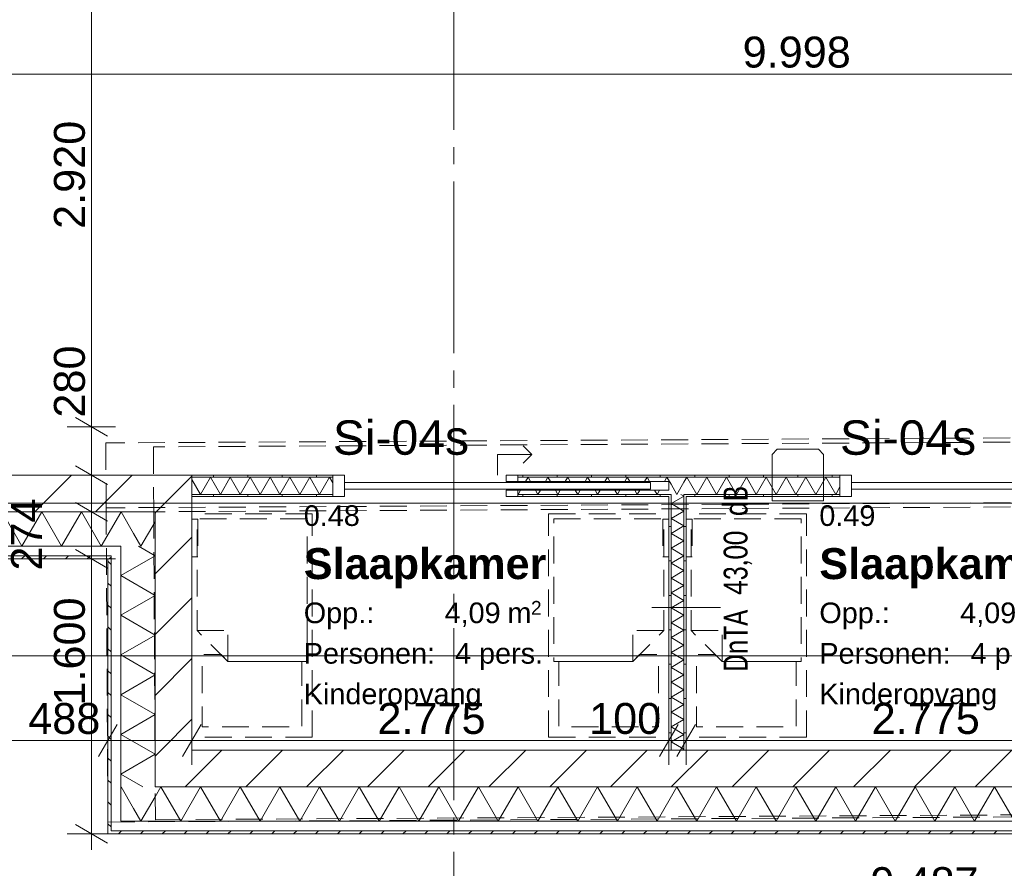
# Model space of a CAD drawing. Header units: millimetres. Extents: x 10 to 584, y 10 to 831.
# Tile 65 of 79: x 413 to 470, y 549 to 599. Entities that reach past the tile are written whole.
import ezdxf
from ezdxf.xclip import XClip

# ---------------------------------------------------------------- set-up
doc = ezdxf.new("R2010")
doc.units = ezdxf.units.MM
doc.header["$MEASUREMENT"] = 0
doc.header["$XCLIPFRAME"] = 0
doc.linetypes.add('B0204', pattern=[13, 10, -1, 1, -1])
doc.linetypes.add('B0701', pattern=[2.3412, 1.56, -0.7812])
for name, color, linetype in [('21 Buitenwanden', 7, 'Continuous'), ('21 Buitenwanden Doorsnede-arcering', 7, 'Continuous'), ('21 Buitenwanden Laagscheidingslijnen', 7, 'Continuous'), ('22 NC Binnenwanden', 7, 'Continuous'), ('22 NC Binnenwanden Deuren', 7, 'Continuous'), ('22 NC Binnenwanden Deurlabels', 7, 'Continuous'), ('22 NC Binnenwanden Doorsnede-arcering', 7, 'Continuous'), ('22 NC Binnenwanden Laagscheidingslijnen', 7, 'Continuous'), ('23 Vloeren', 7, 'Continuous'), ('24 Trappen', 7, 'Continuous'), ('28 Draagconstructies', 7, 'Continuous'), ('73 Keuken', 7, 'Continuous'), ('82 Interieur', 7, 'Continuous'), ('A Stramien', 7, 'Continuous'), ('Maatvoering 1_ 50_100', 7, 'Continuous'), ('Tekst_dim 1_ 50_100', 7, 'Continuous'), ('Z Ruimtefuncties', 7, 'Continuous')]:
    doc.layers.add(name, color=color, linetype=linetype)
doc.styles.add('GENERATED_STYLE_1', font='txt')
doc.styles.add('GENERATED_STYLE_2', font='txt')
doc.styles.add('GENERATED_STYLE_3', font='txt')
pattern_1 = [(45, (78, 259.1879), (-0.6363961, 0.6363961), [])]
pattern_2 = [(45, (78, 259.188), (-1.767767, 1.767767), [])]
pattern_3 = [(90, (78, 259.1879), (-2, 0), [])]
pattern_4 = [(180, (78, 259.1879), (0, 2), [])]

# ---------------------------------------------------------------- blocks, each defined once
blk = doc.blocks.new('*X3')
at = {"layer": '21 Buitenwanden Doorsnede-arcering', "color": 7, "linetype": 'Continuous', "lineweight": 0}
for p in [(418.61, 554.002), (419.359, 552.797)]:
    blk.add_line(p, (418.637, 554.048), dxfattribs=at)
blk = doc.blocks.new('*X4')
at = {"layer": '21 Buitenwanden Doorsnede-arcering', "color": 7, "linetype": 'Continuous', "lineweight": 0}
for q in [(420.61, 553.466), (419.359, 552.797)]:
    blk.add_line((419.791, 552.048), q, dxfattribs=at)
blk = doc.blocks.new('*X5')
at = {"layer": '21 Buitenwanden Doorsnede-arcering', "color": 7, "linetype": 'Continuous', "lineweight": 0}
for p, q in [((420.61, 553.466), (420.946, 554.048)), ((422.101, 552.048), (420.946, 554.048)), ((422.101, 552.048), (423.255, 554.048)), ((424.41, 552.048), (423.255, 554.048)), ((424.41, 552.048), (425.565, 554.048)), ((426.72, 552.048), (425.565, 554.048)), ((426.72, 552.048), (427.874, 554.048)), ((429.029, 552.048), (427.874, 554.048)), ((429.029, 552.048), (430.184, 554.048)), ((431.338, 552.048), (430.184, 554.048)), ((431.338, 552.048), (432.493, 554.048)), ((433.648, 552.048), (432.493, 554.048)), ((433.648, 552.048), (434.802, 554.048)), ((435.957, 552.048), (434.802, 554.048)), ((435.957, 552.048), (437.112, 554.048)), ((438.267, 552.048), (437.112, 554.048)), ((438.267, 552.048), (439.421, 554.048)), ((440.576, 552.048), (439.421, 554.048)), ((440.576, 552.048), (441.731, 554.048)), ((442.885, 552.048), (441.731, 554.048)), ((442.885, 552.048), (444.04, 554.048)), ((445.195, 552.048), (444.04, 554.048)), ((445.195, 552.048), (446.349, 554.048)), ((447.504, 552.048), (446.349, 554.048)), ((447.504, 552.048), (448.659, 554.048)), ((449.814, 552.048), (448.659, 554.048)), ((449.814, 552.048), (450.968, 554.048)), ((452.123, 552.048), (450.968, 554.048)), ((452.123, 552.048), (453.278, 554.048)), ((454.432, 552.048), (453.278, 554.048)), ((454.432, 552.048), (455.587, 554.048)), ((456.742, 552.048), (455.587, 554.048)), ((456.742, 552.048), (457.896, 554.048)), ((459.051, 552.048), (457.896, 554.048)), ((459.051, 552.048), (460.206, 554.048)), ((461.361, 552.048), (460.206, 554.048)), ((461.361, 552.048), (462.515, 554.048)), ((463.67, 552.048), (462.515, 554.048)), ((463.67, 552.048), (464.825, 554.048)), ((465.979, 552.048), (464.825, 554.048)), ((465.979, 552.048), (467.134, 554.048)), ((468.289, 552.048), (467.134, 554.048)), ((468.289, 552.048), (469.443, 554.048)), ((470.598, 552.048), (469.443, 554.048))]:
    blk.add_line(p, q, dxfattribs=at)
blk = doc.blocks.new('*X9')
at = {"layer": '21 Buitenwanden Doorsnede-arcering', "color": 7, "linetype": 'Continuous', "lineweight": 0}
for q in [(420.61, 569.466), (419.359, 568.797)]:
    blk.add_line((419.791, 568.048), q, dxfattribs=at)
blk = doc.blocks.new('*X10')
at = {"layer": '21 Buitenwanden Doorsnede-arcering', "color": 7, "linetype": 'Continuous', "lineweight": 0}
for p, q in [((368.985, 568.048), (370.139, 570.048)), ((371.294, 568.048), (370.139, 570.048)), ((371.294, 568.048), (372.449, 570.048)), ((373.603, 568.048), (372.449, 570.048)), ((373.603, 568.048), (374.758, 570.048)), ((375.913, 568.048), (374.758, 570.048)), ((375.913, 568.048), (377.067, 570.048)), ((378.222, 568.048), (377.067, 570.048)), ((378.222, 568.048), (379.377, 570.048)), ((380.532, 568.048), (379.377, 570.048)), ((380.532, 568.048), (381.686, 570.048)), ((382.841, 568.048), (381.686, 570.048)), ((382.841, 568.048), (383.996, 570.048)), ((385.15, 568.048), (383.996, 570.048)), ((385.15, 568.048), (386.305, 570.048)), ((387.46, 568.048), (386.305, 570.048)), ((387.46, 568.048), (388.614, 570.048)), ((389.769, 568.048), (388.614, 570.048)), ((389.769, 568.048), (390.924, 570.048)), ((392.079, 568.048), (390.924, 570.048)), ((392.079, 568.048), (393.233, 570.048)), ((394.388, 568.048), (393.233, 570.048)), ((394.388, 568.048), (395.543, 570.048)), ((396.697, 568.048), (395.543, 570.048)), ((396.697, 568.048), (397.852, 570.048)), ((399.007, 568.048), (397.852, 570.048)), ((399.007, 568.048), (400.161, 570.048)), ((401.316, 568.048), (400.161, 570.048)), ((401.316, 568.048), (402.471, 570.048)), ((403.626, 568.048), (402.471, 570.048)), ((403.626, 568.048), (404.78, 570.048)), ((405.935, 568.048), (404.78, 570.048)), ((405.935, 568.048), (407.09, 570.048)), ((408.244, 568.048), (407.09, 570.048)), ((408.244, 568.048), (409.399, 570.048)), ((410.554, 568.048), (409.399, 570.048)), ((410.554, 568.048), (411.708, 570.048)), ((412.863, 568.048), (411.708, 570.048)), ((412.863, 568.048), (414.018, 570.048)), ((415.173, 568.048), (414.018, 570.048)), ((415.173, 568.048), (416.327, 570.048)), ((417.482, 568.048), (416.327, 570.048)), ((417.482, 568.048), (418.61, 570.002)), ((368.985, 568.048), (368, 569.753))]:
    blk.add_line(p, q, dxfattribs=at)
blk = doc.blocks.new('*X11')
at = {"layer": '21 Buitenwanden Doorsnede-arcering', "color": 7, "linetype": 'Continuous', "lineweight": 0}
for p in [(418.61, 570.002), (419.359, 568.797)]:
    blk.add_line(p, (418.637, 570.048), dxfattribs=at)
blk = doc.blocks.new('*X242')
at = {"layer": '22 NC Binnenwanden Doorsnede-arcering', "color": 7, "linetype": 'Continuous', "lineweight": 0}
for p, q in [((423.255, 571.063), (422.75, 571.938)), ((423.255, 571.063), (423.833, 572.063)), ((424.41, 571.063), (423.833, 572.063)), ((424.41, 571.063), (424.987, 572.063)), ((425.565, 571.063), (424.987, 572.063)), ((425.565, 571.063), (426.142, 572.063)), ((426.72, 571.063), (426.142, 572.063)), ((426.72, 571.063), (427.297, 572.063)), ((427.874, 571.063), (427.297, 572.063)), ((427.874, 571.063), (428.452, 572.063)), ((429.029, 571.063), (428.452, 572.063)), ((429.029, 571.063), (429.606, 572.063)), ((430.184, 571.063), (429.606, 572.063)), ((430.184, 571.063), (430.761, 572.063)), ((430.955, 571.727), (430.761, 572.063))]:
    blk.add_line(p, q, dxfattribs=at)
blk = doc.blocks.new('*X243')
at = {"layer": '22 NC Binnenwanden Doorsnede-arcering', "color": 7, "linetype": 'Continuous', "lineweight": 0}
for p, q in [((442.164, 571.813), (442.308, 572.063)), ((442.452, 571.813), (442.308, 572.063)), ((443.318, 571.813), (443.463, 572.063)), ((443.607, 571.813), (443.463, 572.063)), ((444.473, 571.813), (444.617, 572.063)), ((444.762, 571.813), (444.617, 572.063)), ((445.628, 571.813), (445.772, 572.063)), ((445.916, 571.813), (445.772, 572.063)), ((446.782, 571.813), (446.927, 572.063)), ((447.071, 571.813), (446.927, 572.063)), ((447.937, 571.813), (448.081, 572.063)), ((448.226, 571.813), (448.081, 572.063)), ((449.092, 571.813), (449.236, 572.063)), ((449.381, 571.813), (449.236, 572.063)), ((450.247, 571.813), (450.391, 572.063)), ((450.625, 571.657), (450.391, 572.063)), ((441.731, 571.063), (441.705, 571.107)), ((441.731, 571.063), (441.875, 571.313)), ((442.885, 571.063), (442.741, 571.313)), ((442.885, 571.063), (443.03, 571.313)), ((444.04, 571.063), (443.896, 571.313)), ((444.04, 571.063), (444.184, 571.313)), ((445.195, 571.063), (445.05, 571.313)), ((445.195, 571.063), (445.339, 571.313)), ((446.349, 571.063), (446.205, 571.313)), ((446.349, 571.063), (446.494, 571.313)), ((447.504, 571.063), (447.36, 571.313)), ((447.504, 571.063), (447.648, 571.313)), ((448.659, 571.063), (448.515, 571.313)), ((448.659, 571.063), (448.803, 571.313)), ((449.814, 571.063), (449.669, 571.313)), ((449.814, 571.063), (449.958, 571.313))]:
    blk.add_line(p, q, dxfattribs=at)
blk = doc.blocks.new('*X244')
at = {"layer": '22 NC Binnenwanden Doorsnede-arcering', "color": 7, "linetype": 'Continuous', "lineweight": 0}
for q in [(450.625, 571.657), (451.375, 571.767)]:
    blk.add_line((450.968, 571.063), q, dxfattribs=at)
blk = doc.blocks.new('*X245')
at = {"layer": '22 NC Binnenwanden Doorsnede-arcering', "color": 7, "linetype": 'Continuous', "lineweight": 0}
for p, q in [((451.375, 571.767), (451.546, 572.063)), ((452.123, 571.063), (451.546, 572.063)), ((452.123, 571.063), (452.7, 572.063)), ((453.278, 571.063), (452.7, 572.063)), ((453.278, 571.063), (453.855, 572.063)), ((454.432, 571.063), (453.855, 572.063)), ((454.432, 571.063), (455.01, 572.063)), ((455.587, 571.063), (455.01, 572.063)), ((455.587, 571.063), (456.164, 572.063)), ((456.742, 571.063), (456.164, 572.063)), ((456.742, 571.063), (457.319, 572.063)), ((457.896, 571.063), (457.319, 572.063)), ((457.896, 571.063), (458.474, 572.063)), ((459.051, 571.063), (458.474, 572.063)), ((459.051, 571.063), (459.629, 572.063)), ((460.206, 571.063), (459.629, 572.063)), ((460.206, 571.063), (460.455, 571.494))]:
    blk.add_line(p, q, dxfattribs=at)
blk = doc.blocks.new('*X257')
at = {"layer": '22 NC Binnenwanden Doorsnede-arcering', "color": 7, "linetype": 'Continuous', "lineweight": 0}
for q in [(451.192, 571.063), (451.342, 570.938)]:
    blk.add_line((451.375, 570.957), q, dxfattribs=at)
blk = doc.blocks.new('*X258')
at = {"layer": '22 NC Binnenwanden Doorsnede-arcering', "color": 7, "linetype": 'Continuous', "lineweight": 0}
for p, q in [((451.342, 570.938), (450.625, 570.524)), ((451.375, 570.091), (450.625, 570.524)), ((451.375, 570.091), (450.625, 569.658)), ((451.375, 569.225), (450.625, 569.658)), ((451.375, 569.225), (450.625, 568.792)), ((451.375, 568.359), (450.625, 568.792)), ((451.375, 568.359), (450.625, 567.926)), ((451.375, 567.493), (450.625, 567.926)), ((451.375, 567.493), (450.625, 567.06)), ((451.375, 566.627), (450.625, 567.06)), ((451.375, 566.627), (450.625, 566.194)), ((451.375, 565.761), (450.625, 566.194)), ((451.375, 565.761), (450.625, 565.328)), ((451.375, 564.895), (450.625, 565.328)), ((451.375, 564.895), (450.625, 564.462)), ((451.375, 564.029), (450.625, 564.462)), ((451.375, 564.029), (450.625, 563.596)), ((451.375, 563.163), (450.625, 563.596)), ((451.375, 563.163), (450.625, 562.73)), ((451.375, 562.297), (450.625, 562.73)), ((451.375, 562.297), (450.625, 561.864)), ((451.375, 561.431), (450.625, 561.864)), ((451.375, 561.431), (450.625, 560.998)), ((451.375, 560.565), (450.625, 560.998)), ((451.375, 560.565), (450.625, 560.132)), ((451.375, 559.699), (450.625, 560.132)), ((451.375, 559.699), (450.625, 559.266)), ((451.375, 558.833), (450.625, 559.266)), ((451.375, 558.833), (450.625, 558.4)), ((451.375, 557.967), (450.625, 558.4)), ((451.375, 557.967), (450.625, 557.534)), ((451.375, 557.101), (450.625, 557.534)), ((451.375, 557.101), (450.625, 556.668)), ((451.375, 556.235), (450.625, 556.668)), ((451.375, 556.235), (451.294, 556.188))]:
    blk.add_line(p, q, dxfattribs=at)
blk = doc.blocks.new('*X426')
at = {"layer": '21 Buitenwanden Doorsnede-arcering', "color": 7, "linetype": 'Continuous', "lineweight": 0}
for p, q in [((419.649, 568.048), (420.61, 567.493)), ((418.61, 566.338), (420.61, 567.493)), ((418.61, 566.338), (420.61, 565.184)), ((418.61, 564.029), (420.61, 565.184)), ((418.61, 564.029), (420.61, 562.874)), ((418.61, 561.719), (420.61, 562.874)), ((418.61, 561.719), (420.61, 560.565)), ((418.61, 559.41), (420.61, 560.565)), ((418.61, 559.41), (420.61, 558.255)), ((418.61, 557.101), (420.61, 558.255)), ((418.61, 557.101), (420.61, 555.946)), ((418.61, 554.791), (420.61, 555.946)), ((418.61, 554.791), (419.897, 554.048))]:
    blk.add_line(p, q, dxfattribs=at)
blk = doc.blocks.new('Drawing_2_2', base_point=(78, 259.188))
at = {"layer": '21 Buitenwanden Doorsnede-arcering', "linetype": 'Continuous', "lineweight": 0, "true_color": 0x000000}
h = blk.add_hatch(dxfattribs=at)
h.set_pattern_fill('130_Kalkzandsteen_0002', color=18, style=0, pattern_type=2)
h.set_pattern_definition(pattern_2)
h.paths.add_polyline_path([(420.61, 572.188), (366, 572.188), (366, 570.048), (420.61, 570.048)])
h = blk.add_hatch(dxfattribs=at)
h.set_pattern_fill('130_Kalkzandsteen_0002', color=18, style=0, pattern_type=2)
h.set_pattern_definition(pattern_2)
h.paths.add_polyline_path([(420.61, 570.048), (422.75, 570.048), (422.75, 572.188)])
h = blk.add_hatch(dxfattribs=at)
h.set_pattern_fill('130_Kalkzandsteen_0002', color=18, style=0, pattern_type=2)
h.set_pattern_definition(pattern_2)
h.paths.add_polyline_path([(420.61, 572.188), (420.61, 570.048), (422.75, 572.188)])
h = blk.add_hatch(dxfattribs=at)
h.set_pattern_fill('130_Kalkzandsteen_0002', color=18, style=0, pattern_type=2)
h.set_pattern_definition(pattern_2)
h.paths.add_polyline_path([(422.75, 556.188), (422.75, 570.048), (420.61, 570.048), (420.61, 556.188)])
h = blk.add_hatch(dxfattribs=at)
h.set_pattern_fill('310_Naaldhout__01__0002', color=18, style=0, pattern_type=2)
h.set_pattern_definition(pattern_1)
h.paths.add_polyline_path([(417.87, 567.488), (368.74, 567.488), (368.74, 567.308), (417.87, 567.308)])
h = blk.add_hatch(dxfattribs=at)
h.set_pattern_fill('310_Naaldhout__01__0002', color=18, style=0, pattern_type=2)
h.set_pattern_definition(pattern_1)
h.paths.add_polyline_path([(417.87, 567.308), (418.05, 567.308), (418.05, 567.488)])
h = blk.add_hatch(dxfattribs=at)
h.set_pattern_fill('310_Naaldhout__01__0002', color=18, style=0, pattern_type=2)
h.set_pattern_definition(pattern_1)
h.paths.add_polyline_path([(417.87, 567.488), (417.87, 567.308), (418.05, 567.488)])
h = blk.add_hatch(dxfattribs=at)
h.set_pattern_fill('310_Naaldhout__01__0002', color=18, style=0, pattern_type=2)
h.set_pattern_definition([(315, (78, 259.1879), (0.6363961, 0.6363961), [])])
h.paths.add_polyline_path([(418.05, 551.488), (418.05, 567.308), (417.87, 567.308), (417.87, 551.488)])
h = blk.add_hatch(dxfattribs=at)
h.set_pattern_fill('130_Kalkzandsteen_0002', color=18, style=0, pattern_type=2)
h.set_pattern_definition(pattern_2)
h.paths.add_polyline_path([(420.61, 556.188), (420.61, 554.048), (422.75, 556.188)])
h = blk.add_hatch(dxfattribs=at)
h.set_pattern_fill('130_Kalkzandsteen_0002', color=18, style=0, pattern_type=2)
h.set_pattern_definition(pattern_2)
h.paths.add_polyline_path([(422.75, 556.188), (420.61, 554.048), (422.75, 554.048)])
h = blk.add_hatch(dxfattribs=at)
h.set_pattern_fill('130_Kalkzandsteen_0002', color=18, style=0, pattern_type=2)
h.set_pattern_definition(pattern_2)
h.paths.add_polyline_path([(422.75, 554.048), (507.86, 554.048), (507.86, 556.188), (422.75, 556.188)])
h = blk.add_hatch(dxfattribs=at)
h.set_pattern_fill('310_Naaldhout__01__0002', color=18, style=0, pattern_type=2)
h.set_pattern_definition(pattern_1)
h.paths.add_polyline_path([(417.87, 551.488), (417.87, 551.308), (418.05, 551.488)])
h = blk.add_hatch(dxfattribs=at)
h.set_pattern_fill('310_Naaldhout__01__0002', color=18, style=0, pattern_type=2)
h.set_pattern_definition(pattern_1)
h.paths.add_polyline_path([(417.87, 551.308), (418.05, 551.308), (418.05, 551.488)])
h = blk.add_hatch(dxfattribs=at)
h.set_pattern_fill('310_Naaldhout__01__0002', color=18, style=0, pattern_type=2)
h.set_pattern_definition(pattern_1)
h.paths.add_polyline_path([(418.05, 551.488), (418.05, 551.308), (507.86, 551.308), (507.86, 551.488)])
at = {"layer": '22 NC Binnenwanden Doorsnede-arcering', "linetype": 'Continuous', "lineweight": 0, "true_color": 0x000000}
h = blk.add_hatch(dxfattribs=at)
h.set_pattern_fill('930_Lijnen_vert_200_0002', color=18, style=0, pattern_type=2)
h.set_pattern_definition(pattern_3)
h.paths.add_polyline_path([(422.75, 572.063), (430.955, 572.063), (430.955, 572.188), (422.75, 572.188)])
h = blk.add_hatch(dxfattribs=at)
h.set_pattern_fill('930_Lijnen_vert_200_0002', color=18, style=0, pattern_type=2)
h.set_pattern_definition(pattern_3)
h.paths.add_polyline_path([(441.705, 572.063), (460.455, 572.063), (460.455, 572.188), (441.705, 572.188)])
h = blk.add_hatch(dxfattribs=at)
h.set_pattern_fill('930_Lijnen_vert_200_0002', color=18, style=0, pattern_type=2)
h.set_pattern_definition(pattern_3)
h.paths.add_polyline_path([(422.75, 571.063), (422.75, 570.938), (430.955, 570.938), (430.955, 571.063)])
h = blk.add_hatch(dxfattribs=at)
h.set_pattern_fill('930_Lijnen_vert_200_0002', color=18, style=0, pattern_type=2)
h.set_pattern_definition(pattern_3)
h.paths.add_polyline_path([(441.705, 571.063), (441.705, 570.938), (450.5, 570.938), (450.5, 571.063)])
h = blk.add_hatch(dxfattribs=at)
h.set_pattern_fill('930_Lijnen_vert_200_0002', color=18, style=0, pattern_type=2)
h.set_pattern_definition(pattern_3)
h.paths.add_polyline_path([(450.625, 571.063), (450.5, 571.063), (450.5, 570.938), (450.625, 570.938)])
h = blk.add_hatch(dxfattribs=at)
h.set_pattern_fill('930_Lijnen_vert_200_0002', color=18, style=0, pattern_type=2)
h.set_pattern_definition(pattern_4)
h.paths.add_polyline_path([(450.625, 556.188), (450.625, 570.938), (450.5, 570.938), (450.5, 556.188)])
h = blk.add_hatch(dxfattribs=at)
h.set_pattern_fill('930_Lijnen_vert_200_0002', color=18, style=0, pattern_type=2)
h.set_pattern_definition(pattern_3)
h.paths.add_polyline_path([(451.5, 571.063), (451.375, 571.063), (451.375, 570.938), (451.5, 570.938)])
h = blk.add_hatch(dxfattribs=at)
h.set_pattern_fill('930_Lijnen_vert_200_0002', color=18, style=0, pattern_type=2)
h.set_pattern_definition(pattern_4)
h.paths.add_polyline_path([(451.5, 556.188), (451.5, 570.938), (451.375, 570.938), (451.375, 556.188)])
h = blk.add_hatch(dxfattribs=at)
h.set_pattern_fill('930_Lijnen_vert_200_0002', color=18, style=0, pattern_type=2)
h.set_pattern_definition(pattern_3)
h.paths.add_polyline_path([(451.5, 571.063), (451.5, 570.938), (460.455, 570.938), (460.455, 571.063)])
at = {"layer": '21 Buitenwanden', "color": 3, "linetype": 'Continuous', "lineweight": 0, "flags": 128}
for points in [[(422.75, 572.188), (366, 572.188)], [(422.75, 572.188), (422.75, 570.048)], [(422.75, 556.188), (422.75, 570.048)], [(507.86, 556.188), (422.75, 556.188)]]:
    blk.add_lwpolyline(points, dxfattribs=at)
at = {"layer": '21 Buitenwanden', "color": 2, "linetype": 'Continuous', "lineweight": 0, "flags": 128}
for points in [[(368.74, 567.308), (417.87, 567.308)], [(417.87, 567.308), (417.87, 551.488)], [(417.87, 551.308), (417.87, 551.488)], [(417.87, 551.308), (507.86, 551.308)]]:
    blk.add_lwpolyline(points, dxfattribs=at)
at = {"layer": '21 Buitenwanden Laagscheidingslijnen', "color": 3, "linetype": 'Continuous', "lineweight": 0}
for p, q in [((368, 570.048), (420.61, 570.048)), ((420.61, 568.048), (420.61, 570.048)), ((420.61, 568.048), (420.61, 570.048)), ((420.61, 568.048), (420.61, 556.188)), ((420.61, 556.188), (420.61, 554.048)), ((420.61, 556.188), (420.61, 554.048)), ((420.61, 554.048), (422.75, 554.048)), ((422.75, 554.048), (507.86, 554.048))]:
    blk.add_line(p, q, dxfattribs=at)
at = {"layer": '21 Buitenwanden Laagscheidingslijnen', "color": 1, "linetype": 'Continuous', "lineweight": 0}
for p, q in [((368.56, 568.048), (418.61, 568.048)), ((418.61, 567.488), (418.61, 568.048)), ((418.61, 567.488), (418.61, 568.048)), ((418.61, 567.488), (418.61, 554.048)), ((418.61, 554.048), (418.61, 552.048)), ((418.61, 554.048), (418.61, 552.048)), ((418.61, 552.048), (420.61, 552.048)), ((420.61, 552.048), (507.86, 552.048))]:
    blk.add_line(p, q, dxfattribs=at)
at = {"layer": '21 Buitenwanden Laagscheidingslijnen', "color": 2, "linetype": 'Continuous', "lineweight": 0}
for p, q in [((368.74, 567.488), (418.05, 567.488)), ((418.05, 567.308), (418.05, 567.488)), ((418.05, 567.308), (418.05, 567.488)), ((418.05, 567.308), (418.05, 552.048)), ((418.05, 552.048), (418.05, 551.488)), ((418.05, 552.048), (418.05, 551.488)), ((418.05, 551.488), (418.61, 551.488)), ((418.61, 551.488), (507.86, 551.488))]:
    blk.add_line(p, q, dxfattribs=at)
at = {"layer": '22 NC Binnenwanden', "color": 1, "linetype": 'Continuous', "lineweight": 0}
for p, q in [((430.955, 572.188), (430.955, 572.063)), ((430.955, 572.063), (430.955, 571.063)), ((441.705, 572.188), (441.705, 572.063)), ((441.705, 572.063), (441.705, 571.813)), ((441.705, 571.813), (450.495, 571.813)), ((450.495, 571.813), (450.495, 571.313)), ((460.455, 572.188), (460.455, 572.063)), ((460.455, 572.063), (460.455, 571.063)), ((450.495, 571.313), (441.705, 571.313)), ((441.705, 571.313), (441.705, 571.063)), ((430.955, 571.063), (430.955, 570.938)), ((441.705, 571.063), (441.705, 570.938)), ((460.455, 571.063), (460.455, 570.938))]:
    blk.add_line(p, q, dxfattribs=at)
at = {"layer": '22 NC Binnenwanden', "color": 1, "linetype": 'Continuous', "lineweight": 0, "flags": 128}
for points in [[(430.955, 572.188), (422.75, 572.188)], [(422.75, 572.188), (422.75, 570.938)], [(460.455, 572.188), (441.705, 572.188)], [(422.75, 570.938), (430.955, 570.938)], [(441.705, 570.938), (450.5, 570.938)], [(450.5, 570.938), (450.5, 556.188)], [(451.5, 570.938), (460.455, 570.938)], [(451.5, 556.188), (451.5, 570.938)], [(450.625, 556.188), (450.5, 556.188)], [(451.375, 556.188), (450.625, 556.188)], [(451.5, 556.188), (451.375, 556.188)]]:
    blk.add_lwpolyline(points, dxfattribs=at)
at = {"layer": '22 NC Binnenwanden Deuren', "color": 1, "linetype": 'Continuous', "lineweight": 0}
for p, q in [((440.53, 572.188), (440.53, 573.388)), ((440.53, 573.388), (442.53, 573.388)), ((442.53, 573.388), (442.03, 573.888)), ((442.53, 573.388), (442.03, 572.888)), ((431.625, 572.188), (430.955, 572.188)), ((430.955, 572.188), (430.955, 570.938)), ((430.955, 572.188), (430.955, 572.063)), ((430.955, 572.188), (430.955, 572.063)), ((430.955, 572.063), (430.955, 571.063)), ((430.955, 572.063), (430.955, 571.063)), ((431.625, 570.938), (431.625, 572.188)), ((431.625, 571.763), (449.435, 571.763)), ((431.625, 571.363), (431.625, 571.763)), ((441.705, 572.188), (441.035, 572.188)), ((441.035, 572.188), (441.035, 571.813)), ((441.035, 571.813), (441.705, 571.813)), ((441.705, 571.813), (441.705, 572.188)), ((441.705, 572.188), (441.705, 572.063)), ((441.705, 572.188), (441.705, 572.063)), ((441.705, 572.063), (441.705, 571.813)), ((441.705, 572.063), (441.705, 571.813)), ((449.435, 571.763), (449.435, 571.363)), ((461.125, 572.188), (460.455, 572.188)), ((460.455, 572.188), (460.455, 570.938)), ((460.455, 572.188), (460.455, 572.063)), ((460.455, 572.188), (460.455, 572.063)), ((460.455, 572.063), (460.455, 571.063)), ((460.455, 572.063), (460.455, 571.063)), ((461.125, 570.938), (461.125, 572.188)), ((461.125, 571.763), (478.935, 571.763)), ((461.125, 571.363), (461.125, 571.763)), ((449.435, 571.363), (431.625, 571.363)), ((441.705, 571.313), (441.035, 571.313)), ((441.035, 571.313), (441.035, 570.938)), ((441.705, 570.938), (441.705, 571.313)), ((441.705, 571.313), (441.705, 571.063)), ((441.705, 571.313), (441.705, 571.063)), ((478.935, 571.363), (461.125, 571.363)), ((430.955, 571.063), (430.955, 570.938)), ((430.955, 571.063), (430.955, 570.938)), ((430.955, 570.938), (431.625, 570.938)), ((441.035, 570.938), (441.705, 570.938)), ((441.705, 571.063), (441.705, 570.938)), ((441.705, 571.063), (441.705, 570.938)), ((460.455, 571.063), (460.455, 570.938)), ((460.455, 571.063), (460.455, 570.938)), ((460.455, 570.938), (461.125, 570.938))]:
    blk.add_line(p, q, dxfattribs=at)
at = {"layer": '22 NC Binnenwanden Laagscheidingslijnen', "color": 1, "linetype": 'Continuous', "lineweight": 0}
for p, q in [((422.75, 572.063), (430.955, 572.063)), ((441.705, 572.063), (460.455, 572.063)), ((422.75, 571.063), (430.955, 571.063)), ((441.705, 571.063), (450.625, 571.063)), ((451.375, 571.063), (460.455, 571.063))]:
    blk.add_line(p, q, dxfattribs=at)
at = {"layer": '22 NC Binnenwanden Laagscheidingslijnen', "color": 9, "linetype": 'Continuous', "lineweight": 0}
for p, q in [((450.625, 571.063), (450.625, 570.938)), ((450.625, 571.063), (450.625, 570.938)), ((450.625, 556.188), (450.625, 570.938)), ((451.375, 570.938), (451.375, 571.063)), ((451.375, 570.938), (451.375, 571.063)), ((451.375, 556.188), (451.375, 570.938))]:
    blk.add_line(p, q, dxfattribs=at)
at = {"layer": '23 Vloeren', "color": 9, "linetype": 'B0701', "lineweight": 0}
for p, q in [((507.827, 570.787), (417.765, 570.283)), ((507.828, 570.54), (420.532, 570.052))]:
    blk.add_line(p, q, dxfattribs=at)
at = {"layer": '23 Vloeren', "color": 1, "linetype": 'Continuous', "lineweight": 0, "flags": 128}
blk.add_lwpolyline([(96, 265.188), (370, 265.188), (370, 439.188), (366, 439.188), (366, 570.048), (420.61, 570.048), (420.61, 554.048), (510, 554.048), (510, 626.688), (459.924, 626.688), (459.924, 683.688), (510, 683.688), (510, 757.188), (294, 757.188), (294, 763.188), (78, 763.188), (78, 475.188), (96, 475.188)], close=True, dxfattribs=at)
at = {"layer": '23 Vloeren', "color": 9, "linetype": 'B0701', "lineweight": 0, "flags": 128}
for points in [[(507.806, 574.561), (417.744, 574.057)], [(417.744, 574.057), (417.765, 570.283)], [(507.807, 574.314), (420.51, 573.826)], [(420.51, 573.826), (420.532, 570.052)], [(417.765, 570.283), (417.867, 552)], [(420.532, 570.052), (420.632, 552.136)], [(417.867, 552), (507.929, 552.504)], [(420.632, 552.136), (507.928, 552.624)]]:
    blk.add_lwpolyline(points, dxfattribs=at)
at = {"layer": '24 Trappen', "color": 1, "linetype": 'Continuous', "lineweight": 0, "flags": 128}
blk.add_lwpolyline([(368.6, 561.668), (507.86, 561.668), (507.86, 570.559), (368.6, 570.559)], close=True, dxfattribs=at)
at = {"layer": '28 Draagconstructies', "color": 9, "linetype": 'Continuous', "lineweight": 0, "flags": 128}
blk.add_lwpolyline([(456.5, 570.688), (459.5, 570.688), (459.5, 573.388), (459.2, 573.688), (456.8, 573.688), (456.5, 573.388)], close=True, dxfattribs=at)
at = {"layer": '82 Interieur', "color": 1, "linetype": 'B0701', "lineweight": 0}
for p, q in [((429.75, 569.938), (422.75, 569.938)), ((422.75, 556.938), (422.75, 569.938)), ((429.75, 556.938), (429.75, 569.938)), ((443.5, 556.938), (443.5, 569.938)), ((443.5, 569.938), (450.5, 569.938)), ((450.5, 556.938), (450.5, 569.938)), ((458.5, 569.938), (451.5, 569.938)), ((451.5, 556.938), (451.5, 569.938)), ((458.5, 556.938), (458.5, 569.938)), ((422.75, 569.625), (423.1, 569.625)), ((423.1, 569.625), (423.1, 567.438)), ((450.5, 569.625), (450.15, 569.625)), ((450.15, 569.625), (450.15, 567.438)), ((451.5, 569.625), (451.85, 569.625)), ((451.85, 569.625), (451.85, 567.438)), ((423.1, 567.438), (422.75, 567.438)), ((450.15, 567.438), (450.5, 567.438)), ((451.85, 567.438), (451.5, 567.438)), ((423.05, 563.138), (424.85, 563.138)), ((424.85, 561.338), (424.85, 563.138)), ((450.2, 563.138), (448.4, 563.138)), ((448.4, 561.338), (448.4, 563.138)), ((451.8, 563.138), (453.6, 563.138)), ((453.6, 561.338), (453.6, 563.138)), ((429.75, 556.938), (422.75, 556.938)), ((443.5, 556.938), (450.5, 556.938)), ((458.5, 556.938), (451.5, 556.938))]:
    blk.add_line(p, q, dxfattribs=at)
at = {"layer": '82 Interieur', "color": 1, "linetype": 'B0701', "lineweight": 0, "flags": 128}
for points in [[(429.45, 569.638), (423.05, 569.638), (423.05, 563.138), (424.85, 561.338), (429.45, 561.338)], [(443.8, 569.638), (450.2, 569.638), (450.2, 563.138), (448.4, 561.338), (443.8, 561.338)], [(458.2, 569.638), (451.8, 569.638), (451.8, 563.138), (453.6, 561.338), (458.2, 561.338)], [(424.85, 561.338), (424.45, 561.738), (423.35, 561.738), (423.35, 557.538), (429.15, 557.538), (429.15, 561.338)], [(448.4, 561.338), (448.8, 561.738), (449.9, 561.738), (449.9, 557.538), (444.1, 557.538), (444.1, 561.338)], [(453.6, 561.338), (453.2, 561.738), (452.1, 561.738), (452.1, 557.538), (457.9, 557.538), (457.9, 561.338)]]:
    blk.add_lwpolyline(points, close=True, dxfattribs=at)
at = {"layer": 'A Stramien', "color": 9, "linetype": 'B0204', "lineweight": 0}
blk.add_line((438, 784.271), (438, 233.204), dxfattribs=at)
at = {"layer": 'Maatvoering 1_ 50_100', "color": 1, "linetype": 'Continuous', "lineweight": 0}
for p, q in [((416.912, 574.988), (416.912, 604.188)), ((407.878, 595.511), (507.86, 595.511)), ((415.974, 575.529), (417.849, 574.447)), ((418.318, 574.988), (415.506, 574.988)), ((416.912, 572.188), (416.912, 574.988)), ((415.974, 572.729), (417.849, 571.647)), ((418.318, 572.188), (415.506, 572.188)), ((416.912, 570.048), (416.912, 572.188)), ((415.974, 570.589), (417.849, 569.507)), ((418.318, 570.048), (415.506, 570.048)), ((416.912, 567.308), (416.912, 570.048)), ((415.974, 567.849), (417.849, 566.767)), ((418.318, 567.308), (415.506, 567.308)), ((416.912, 551.308), (416.912, 567.308)), ((417.87, 555.335), (417.87, 558.147)), ((422.75, 555.335), (422.75, 558.147)), ((450.5, 555.335), (450.5, 558.147)), ((451.5, 555.335), (451.5, 558.147)), ((418.411, 557.679), (417.329, 555.804)), ((423.291, 557.679), (422.209, 555.804)), ((451.041, 557.679), (449.959, 555.804)), ((452.041, 557.679), (450.959, 555.804)), ((368.6, 556.741), (417.87, 556.741)), ((417.87, 556.741), (422.75, 556.741)), ((422.75, 556.741), (450.5, 556.741)), ((450.5, 556.741), (451.5, 556.741)), ((451.5, 556.741), (479.25, 556.741)), ((415.974, 551.849), (417.849, 550.767)), ((418.318, 551.308), (415.506, 551.308)), ((416.912, 550.391), (416.912, 551.308))]:
    blk.add_line(p, q, dxfattribs=at)
at = {"layer": 'Tekst_dim 1_ 50_100', "color": 1, "linetype": 'Continuous', "lineweight": 0}
for p, q in [((449.51, 564.481), (453.49, 564.481)), ((453.49, 564.481), (453.5, 564.481))]:
    blk.add_line(p, q, dxfattribs=at)
at = {"layer": '73 Keuken', "color": 4, "linetype": 'Continuous', "lineweight": 0}
for name in ['*X242', '*X243', '*X244', '*X245', '*X258', '*X257', '*X10', '*X11', '*X9', '*X426', '*X3', '*X5', '*X4']:
    blk.add_blockref(name, (0, 0), dxfattribs=at)
at = {"layer": '22 NC Binnenwanden Deurlabels', "color": 2, "linetype": 'Continuous', "lineweight": 0, "char_height": 2, "attachment_point": 7, "style": 'GENERATED_STYLE_1'}
for insert in [(430.955, 573.341), (460.455, 573.341)]:
    blk.add_mtext('\\A1;{\\pql;\\fArial|b0|i0|c0|p38;Si-04s}', dxfattribs=dict(at, insert=insert))
at = {"layer": 'Maatvoering 1_ 50_100', "color": 2, "linetype": 'Continuous', "lineweight": 0, "char_height": 1.8, "attachment_point": 7, "style": 'GENERATED_STYLE_1'}
for s, insert, width in [('\\A1;{\\pql;\\fArial|b0|i0|c0|p38;9.998}', (454.791, 595.871), 6.15497), ('\\A1;{\\pql;\\fArial|b0|i0|c0|p38;488}', (413.23, 557.101), 4.09784), ('\\A1;{\\pql;\\fArial|b0|i0|c0|p38;2.775}', (433.547, 557.101), 6.15497), ('\\A1;{\\pql;\\fArial|b0|i0|c0|p38;100}', (445.86, 557.101), 4.09784), ('\\A1;{\\pql;\\fArial|b0|i0|c0|p38;2.775}', (462.297, 557.101), 6.15497), ('\\A1;{\\pql;\\fArial|b0|i0|c0|p38;9.487}', (462.227, 547.548), 6.15497)]:
    blk.add_mtext(s, dxfattribs=dict(at, insert=insert, width=width))
at = {"layer": 'Maatvoering 1_ 50_100', "color": 2, "linetype": 'Continuous', "lineweight": 0, "char_height": 1.8, "attachment_point": 7, "rotation": 90, "style": 'GENERATED_STYLE_1'}
for s, insert, width in [('\\A1;{\\pql;\\fArial|b0|i0|c0|p38;2.920}', (416.552, 586.51), 6.15497), ('\\A1;{\\pql;\\fArial|b0|i0|c0|p38;280}', (416.552, 575.53), 4.09784), ('\\A1;{\\pql;\\fArial|b0|i0|c0|p38;274}', (414.032, 566.629), 4.09784), ('\\A1;{\\pql;\\fArial|b0|i0|c0|p38;1.600}', (416.552, 558.776), 6.15497)]:
    blk.add_mtext(s, dxfattribs=dict(at, insert=insert, width=width))
at = {"layer": 'Tekst_dim 1_ 50_100', "color": 2, "linetype": 'Continuous', "lineweight": 0, "insert": (453.681, 560.747), "char_height": 1.4, "attachment_point": 1, "rotation": 90, "style": 'GENERATED_STYLE_3'}
blk.add_mtext('\\A1;{\\W0.750000x;\\pql;\\pt0,30;\\fCalibri|b0|i0|c0|p34;DnTA \\fCalibri|b0|i0|c0|p34;\\A1{\\H.66x;\\S^  ;}\\fCalibri|b0|i0|c0|p34;\\fCalibri|b0|i0|c0|p34;\\A1{\\H.66x;\\S^  ;}\\fCalibri|b0|i0|c0|p34;\\fCalibri|b0|i0|c0|p34;\\fCalibri|b0|i0|c0|p34;\\fCalibri|b0|i0|c0|p34;\\fCalibri|b0|i0|c0|p34;\\fCalibri|b0|i0|c0|p34;43,00 \\fCalibri|b0|i0|c0|p34;\\A1{\\H.66x;\\S^  ;}\\fCalibri|b0|i0|c0|p34;\\fCalibri|b0|i0|c0|p34;\\A1{\\H.66x;\\S^  ;}\\fCalibri|b0|i0|c0|p34;\\fCalibri|b0|i0|c0|p34;\\fCalibri|b0|i0|c0|p34;\\fCalibri|b0|i0|c0|p34;\\fCalibri|b0|i0|c0|p34;\\fCalibri|b0|i0|c0|p34;dB\\fCalibri|b0|i0|c0|p34;\\A1{\\H.66x;\\S^  ;}\\fCalibri|b0|i0|c0|p34;\\fCalibri|b0|i0|c0|p34;\\A1{\\H.66x;\\S^  ;}\\fCalibri|b0|i0|c0|p34;\\fCalibri|b0|i0|c0|p34;\\fCalibri|b0|i0|c0|p34;\\fCalibri|b0|i0|c0|p34;\\fCalibri|b0|i0|c0|p34;\\fCalibri|b0|i0|c0|p34;\\fCalibri|b0|i0|c0|p34;\\fCalibri|b0|i0|c0|p34;\\fCalibri|b0|i0|c0|p34;\\fCalibri|b0|i0|c0|p34;\\fCalibri|b0|i0|c0|p34;\\fCalibri|b0|i0|c0|p34;\\fCalibri|b0|i0|c0|p34;\\fCalibri|b0|i0|c0|p34;\\fCalibri|b0|i0|c0|p34;\\fCalibri|b0|i0|c0|p34;\\fCalibri|b0|i0|c0|p34;\\fCalibri|b0|i0|c0|p34;\\fCalibri|b0|i0|c0|p34;\\fCalibri|b0|i0|c0|p34;\\fCalibri|b0|i0|c0|p34;\\fCalibri|b0|i0|c0|p34;\\fCalibri|b0|i0|c0|p34;\\fCalibri|b0|i0|c0|p34;\\fCalibri|b0|i0|c0|p34;\\fCalibri|b0|i0|c0|p34;}', dxfattribs=at)
at = {"layer": 'Z Ruimtefuncties', "color": 2, "linetype": 'Continuous', "lineweight": 0, "attachment_point": 1}
for s, insert, char_height, style in [('\\A1;{\\pql;\\pt0;\\fArial|b0|i0|c0|p38;0.48}', (429.26, 570.428), 1.2, 'GENERATED_STYLE_1'), ('\\A1;{\\pql;\\pt0;\\fArial|b0|i0|c0|p38;0.49}', (459.254, 570.428), 1.2, 'GENERATED_STYLE_1'), ('\\A1;{\\pql;\\pt0;\\fArial|b1|i0|c0|p38;Slaapkamer}', (429.26, 567.934), 1.8, 'GENERATED_STYLE_2'), ('\\A1;{\\pql;\\pt0;\\fArial|b1|i0|c0|p38;Slaapkamer}', (459.254, 567.934), 1.8, 'GENERATED_STYLE_2'), ('\\A1;{\\pql;\\pt0;\\fArial|b0|i0|c0|p38;Opp.: }', (429.26, 564.771), 1.2, 'GENERATED_STYLE_1'), ('\\A1;{\\pql;\\fArial|b0|i0|c0|p38;4,09}', (437.452, 564.771), 1.2, 'GENERATED_STYLE_1'), ('\\A1;{\\pql;\\fArial|b0|i0|c0|p38;2}', (442.477, 564.862), 0.8, 'GENERATED_STYLE_1'), ('\\A1;{\\pql;\\pt0;\\fArial|b0|i0|c0|p38;Opp.: }', (459.254, 564.771), 1.2, 'GENERATED_STYLE_1'), ('\\A1;{\\pql;\\fArial|b0|i0|c0|p38;4,09}', (467.446, 564.771), 1.2, 'GENERATED_STYLE_1'), ('\\A1;{\\pql;\\fArial|b0|i0|c0|p38; m}', (440.645, 564.771), 1.2, 'GENERATED_STYLE_1'), ('\\A1;{\\pql;\\pt0;\\fArial|b0|i0|c0|p38;Personen: }', (429.26, 562.414), 1.2, 'GENERATED_STYLE_1'), ('\\A1;{\\pql;\\pt0;\\fArial|b0|i0|c0|p38;4 pers.}', (438.059, 562.414), 1.2, 'GENERATED_STYLE_1'), ('\\A1;{\\pql;\\pt0;\\fArial|b0|i0|c0|p38;Personen: }', (459.254, 562.414), 1.2, 'GENERATED_STYLE_1'), ('\\A1;{\\pql;\\pt0;\\fArial|b0|i0|c0|p38;4 pers.}', (468.053, 562.414), 1.2, 'GENERATED_STYLE_1'), ('\\A1;{\\pql;\\pt0;\\fArial|b0|i0|c0|p38;Kinderopvang}', (429.26, 560.056), 1.2, 'GENERATED_STYLE_1'), ('\\A1;{\\pql;\\pt0;\\fArial|b0|i0|c0|p38;Kinderopvang}', (459.254, 560.056), 1.2, 'GENERATED_STYLE_1')]:
    blk.add_mtext(s, dxfattribs=dict(at, insert=insert, char_height=char_height, style=style))

msp = doc.modelspace()

# ---------------------------------------------------------------- block references
at = {"color": 4, "linetype": 'Continuous', "lineweight": 0}
ref = msp.add_blockref('Drawing_2_2', (78, 259.188), dxfattribs=at)
XClip(ref).set_block_clipping_path([(30, 141.736842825), (586.5626696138, 806.4087291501)])

doc.saveas('drawing.dxf')
